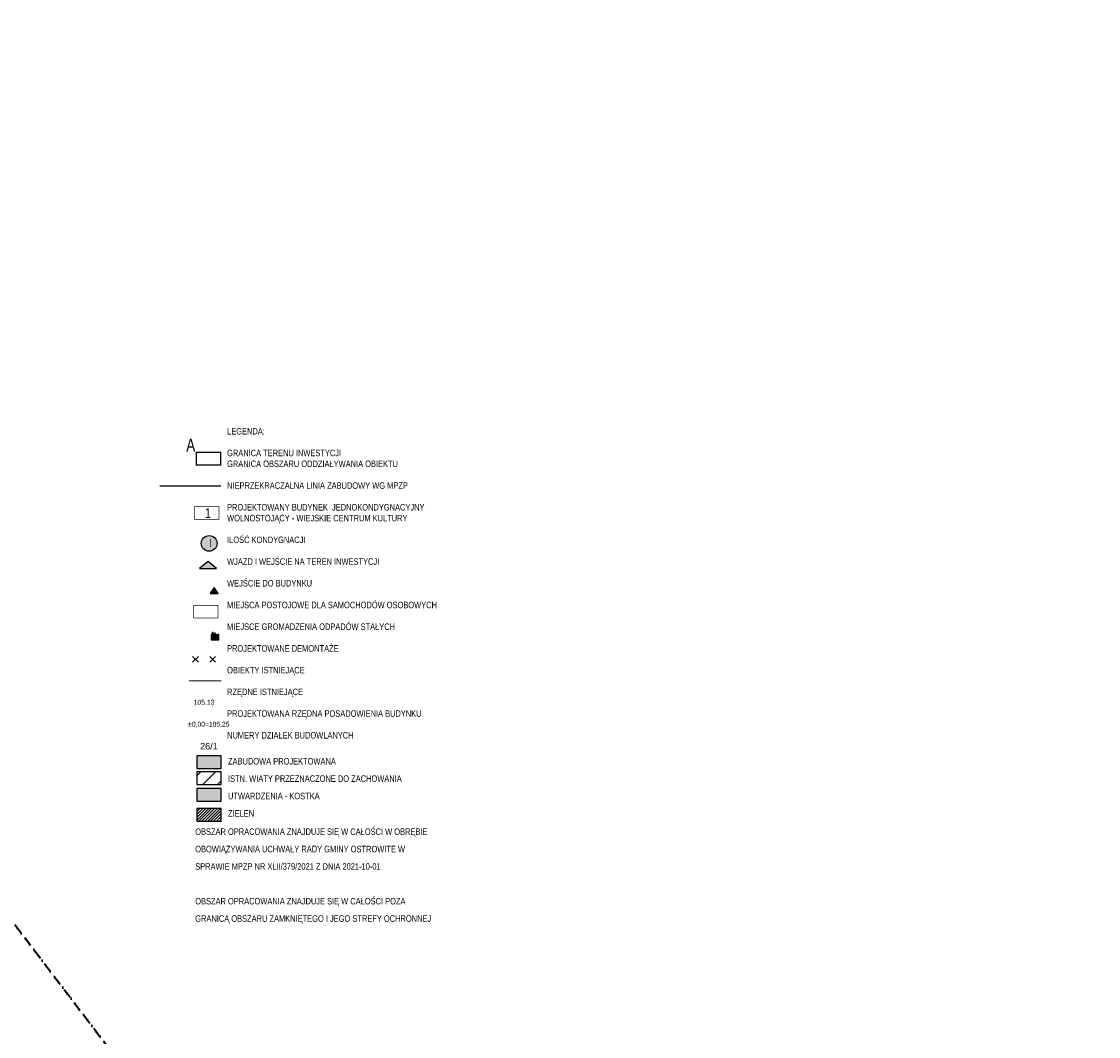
# Model space of a CAD drawing. Extents: x 6414462 to 7495468, y 5756825 to 5824657.
# Tile 8 of 54: x 6497147 to 6497313, y 5809914 to 5810070. Entities that reach past the tile are written whole.
import ezdxf
from ezdxf.enums import TextEntityAlignment as Align

# ---------------------------------------------------------------- set-up
doc = ezdxf.new("R2010")
doc.units = 0
for name, pattern in [('2324-2024 mdcp$0$KROPK2', [1, 0.05, -0.95]), ('2324-2024 mdcp$0$PRZER3-2', [2.5, 1.5, -1]), ('Lipnica teren 1$0$ACAD_ISO04W100', [30, 24, -3, 0, -3]), ('Lipnica teren 1$0$HIDDEN2', [0.1875, 0.125, -0.0625])]:
    doc.linetypes.add(name, pattern=pattern)
for name, color, linetype, lineweight in [('2324-2024 mdcp$0$GESJAE', 7, 'Continuous', 50), ('2324-2024 mdcp$0$GESJOB', 7, 'Continuous', 35), ('Lipnica teren 1$0$GESDZI_O', 7, 'Continuous', 18), ('Lipnica teren 1$0$GSPWPS', 7, 'Continuous', 13), ('Lipnica teren 1$0$GSPWPS_O', 7, 'Continuous', 13), ('Lipnica teren 1$0$GSSOTW', 7, 'Continuous', 18)]:
    doc.layers.add(name, color=color, linetype=linetype, lineweight=lineweight)
for name, color, linetype, true_color in [('Lipnica teren 1$0$780_210430_GRANICE$0$_MPZP_linia zabudowy', 200, 'Lipnica teren 1$0$780_210430_GRANICE$0$V_LINE', 0xbf00ff), ('Lipnica teren 1$0$demontaże', 1, 'Continuous', 0xff0000), ('Lipnica teren 1$0$GPP_DROGI', 7, 'Continuous', 0xd1d1d1), ('Lipnica teren 1$0$GPP_ZIELEŃ', 7, 'Continuous', 0x7f7f3f), ('Lipnica teren 1$0$GRANICA', 1, 'Lipnica teren 1$0$ACAD_ISO04W100', 0xff0000), ('Lipnica teren 1$0$miejsca postojowe', 140, 'Continuous', 0x00bfff), ('Lipnica teren 1$0$PODJAZD', 7, 'Continuous', 0x9d9595), ('Lipnica teren 1$0$RZĘDNE PROJEKTOWANE', 7, 'Continuous', 0x24aadb)]:
    doc.layers.add(name, color=color, linetype=linetype, true_color=true_color)
doc.layers.add('Lipnica teren 1$0$wymiary', color=7, linetype='Continuous')
doc.layers.add('Lipnica teren 1$0$ZABUDOWA', color=7, linetype='Continuous', lineweight=30, true_color=0xffff7f)
doc.styles.add('Lipnica teren 1$0$780_210430_GRANICE$0$Standard', font='arial.ttf')
doc.styles.add('Lipnica teren 1$0$Arial', font='arial.ttf')
doc.styles.add('Lipnica teren 1$0$Arial Narrow', font='ARIALN.TTF')
doc.styles.add('Lipnica teren 1$0$WYMIARY', font='swisscl.ttf')
doc.linetypes.add('Lipnica teren 1$0$780_210430_GRANICE$0$V_LINE', pattern='A,12.7,-5.08,["V",Lipnica teren 1$0$780_210430_GRANICE$0$Standard,S=5.08,R=0,X=-2.54,Y=-5.08],-5.08', length=22.86)

# ---------------------------------------------------------------- blocks, each defined once
blk = doc.blocks.new('Lipnica teren 1$0$f1')
for p, q in [((13.05, -1.64), (13.06, -1.63)), ((13.06, -1.64), (13.05, -1.65)), ((13.05, -1.65), (13.05, -1.65)), ((13.06, -1.63), (13.13, -1.6)), ((13.12, -1.62), (13.07, -1.64)), ((13.13, -1.6), (13.15, -1.61)), ((13.15, -1.65), (13.14, -1.63)), ((13.14, -1.65), (13.17, -1.64)), ((13.15, -1.65), (13.14, -1.65)), ((13.15, -1.61), (13.17, -1.64)), ((13.18, -1.64), (13.15, -1.65)), ((13.18, -1.64), (13.17, -1.64)), ((13.17, -1.64), (13.17, -1.64)), ((13.18, -1.64), (13.19, -1.68)), ((13.18, -1.65), (13.19, -1.67)), ((13.18, -1.65), (13.18, -1.65)), ((13.2, -1.65), (13.19, -1.65)), ((13.19, -1.67), (13.2, -1.65)), ((12.29, -1.94), (12.29, -1.94)), ((12.29, -2), (12.29, -1.94)), ((12.29, -1.94), (12.29, -1.94)), ((12.29, -1.94), (12.29, -1.96)), ((12.29, -1.94), (12.29, -1.95)), ((12.29, -1.94), (12.29, -1.94)), ((12.29, -1.94), (12.29, -2.01)), ((12.29, -1.95), (12.3, -1.96)), ((12.29, -1.96), (12.29, -1.96)), ((12.3, -1.99), (12.29, -1.99)), ((12.29, -1.99), (12.29, -2.01)), ((12.29, -1.99), (12.29, -2)), ((12.29, -1.99), (12.29, -1.99)), ((12.29, -2.01), (12.29, -2)), ((12.29, -2.01), (12.29, -2.01)), ((12.29, -2.01), (12.29, -2.01)), ((12.3, -1.96), (12.3, -1.99)), ((12.31, -1.96), (12.3, -1.96)), ((12.3, -1.98), (12.3, -1.96)), ((12.3, -1.96), (12.3, -1.96)), ((12.3, -1.96), (12.3, -1.96)), ((12.3, -1.96), (12.3, -1.96)), ((12.31, -1.97), (12.3, -1.97)), ((12.3, -1.99), (12.3, -1.98)), ((12.3, -1.98), (12.3, -1.98)), ((12.31, -1.99), (12.3, -1.99)), ((12.3, -1.99), (12.3, -1.99)), ((12.31, -1.97), (12.32, -1.96)), ((12.31, -1.98), (12.31, -1.96)), ((12.31, -1.96), (12.31, -1.96)), ((12.31, -1.96), (12.31, -1.96)), ((12.31, -1.98), (12.31, -1.96)), ((12.31, -1.96), (12.31, -1.96)), ((12.31, -1.97), (12.31, -1.97)), ((12.31, -1.97), (12.32, -1.97)), ((12.31, -1.98), (12.31, -1.98)), ((12.32, -1.98), (12.31, -1.98)), ((12.31, -1.98), (12.32, -1.98)), ((12.31, -1.99), (12.31, -1.98)), ((12.31, -1.98), (12.31, -1.98)), ((12.31, -1.99), (12.31, -1.99)), ((12.32, -1.98), (12.32, -1.97)), ((12.32, -1.98), (12.32, -1.97)), ((12.32, -1.97), (12.32, -1.97)), ((12.32, -1.97), (12.33, -1.97)), ((12.32, -1.97), (12.32, -1.98)), ((12.33, -1.98), (12.32, -1.98)), ((12.33, -1.96), (12.34, -1.95)), ((12.33, -1.96), (12.35, -1.96)), ((12.33, -1.97), (12.33, -1.97)), ((12.33, -1.97), (12.33, -1.97)), ((12.33, -1.97), (12.34, -1.97)), ((12.34, -1.98), (12.33, -1.98)), ((12.33, -1.98), (12.33, -1.98)), ((12.33, -1.98), (12.33, -1.98)), ((12.35, -1.99), (12.33, -1.99)), ((12.34, -1.95), (12.34, -1.95)), ((12.35, -1.96), (12.34, -1.95)), ((12.34, -1.97), (12.34, -1.97)), ((12.34, -1.97), (12.34, -1.98)), ((12.35, -1.96), (12.35, -1.96)), ((12.35, -1.99), (12.35, -1.96)), ((13.1, -1.75), (13.09, -1.75)), ((13.09, -1.76), (13.11, -1.76)), ((13.09, -1.76), (13.09, -1.76)), ((13.17, -1.73), (13.11, -1.75)), ((13.11, -1.76), (13.18, -1.74)), ((13.12, -1.91), (13.13, -1.9)), ((13.13, -1.91), (13.12, -1.92)), ((13.12, -1.92), (13.12, -1.91)), ((13.13, -2.03), (13.12, -2.03)), ((13.12, -2.03), (13.12, -2.03)), ((13.12, -2.04), (13.13, -2.04)), ((13.14, -1.9), (13.21, -1.9)), ((13.2, -1.91), (13.14, -1.91)), ((13.2, -2.04), (13.14, -2.04)), ((13.14, -2.05), (13.21, -2.05)), ((13.19, -1.68), (13.16, -1.69)), ((13.16, -1.7), (13.19, -1.69)), ((13.16, -1.69), (13.16, -1.7)), ((13.16, -1.77), (13.18, -1.8)), ((13.16, -1.8), (13.16, -1.77)), ((13.16, -1.8), (13.16, -1.77)), ((13.16, -1.77), (13.18, -1.8)), ((13.18, -1.8), (13.16, -1.8)), ((13.18, -1.8), (13.16, -1.8)), ((13.17, -1.7), (13.17, -1.72)), ((13.18, -1.74), (13.19, -1.73)), ((13.19, -1.67), (13.19, -1.67)), ((13.19, -1.67), (13.19, -1.67)), ((13.19, -1.68), (13.19, -1.69)), ((13.2, -1.72), (13.19, -1.69)), ((13.19, -1.69), (13.19, -1.69)), ((13.21, -1.9), (13.23, -1.91)), ((13.21, -1.95), (13.21, -1.93)), ((13.21, -1.95), (13.23, -1.95)), ((13.21, -1.95), (13.21, -1.95)), ((13.24, -1.95), (13.21, -1.95)), ((13.21, -1.99), (13.21, -2)), ((13.23, -1.99), (13.21, -1.99)), ((13.21, -2), (13.21, -2.02)), ((13.21, -2), (13.23, -2)), ((13.21, -2.04), (13.23, -2.04)), ((13.23, -1.91), (13.23, -1.95)), ((13.24, -1.95), (13.23, -1.95)), ((13.25, -1.99), (13.23, -1.99)), ((13.23, -1.99), (13.23, -2)), ((13.23, -2), (13.25, -2)), ((13.23, -2.03), (13.23, -2)), ((13.24, -2), (13.23, -2)), ((13.24, -1.95), (13.24, -1.95)), ((13.24, -1.95), (13.24, -1.99)), ((13.24, -1.96), (13.24, -1.98)), ((13.24, -1.96), (13.24, -1.96)), ((13.25, -1.97), (13.24, -1.97)), ((13.24, -1.98), (13.25, -1.97)), ((13.24, -1.98), (13.24, -1.98)), ((13.24, -1.98), (13.24, -1.98)), ((13.24, -2), (13.24, -2)), ((13.25, -1.95), (13.25, -2)), ((13.25, -1.95), (13.29, -1.95)), ((13.25, -1.95), (13.25, -1.95)), ((13.26, -1.95), (13.25, -1.95)), ((13.25, -1.95), (13.25, -1.96)), ((13.25, -1.99), (13.25, -1.96)), ((13.25, -1.96), (13.25, -1.96)), ((13.25, -1.98), (13.25, -1.98)), ((13.25, -1.99), (13.25, -1.99)), ((13.29, -2), (13.25, -2)), ((13.26, -1.95), (13.26, -1.95)), ((13.29, -2), (13.29, -1.95))]:
    blk.add_line(p, q)
for points in [[(12.44, -1.95), (13.19, -1.68), (13.18, -1.64), (12.34, -1.95), (12.34, -1.95)], [(12.21, -1.93), (12.29, -1.93), (12.29, -2.01), (12.21, -2.01), (12.21, -1.93)], [(13.29, -1.93), (13.37, -1.93), (13.37, -2.01), (13.29, -2.01), (13.29, -1.93)]]:
    blk.add_lwpolyline(points)
blk.add_lwpolyline([(12.35, -1.99), (13.24, -1.99), (13.24, -1.95), (12.35, -1.95)], close=True)
blk.add_circle((12.33, -1.97), 0.008)
for centre, radius, start, end in [((13.05, -1.65), 0.004, 140.4655, 189.2814), ((13.05, -1.65), 0.0025, 189.2814, 316.9867), ((13.06, -1.63), 0.004, 110, 140.4655), ((13.08, -1.66), 0.02, 110, 136.9867), ((13.13, -1.63), 0.014, 20, 110), ((13.13, -1.61), 0.004, 80.9454, 110), ((13.15, -1.61), 0.004, 26.3402, 80.9454), ((12.29, -1.95), 0.0075, 22.8232, 62.6803), ((12.29, -1.94), 0.000375, 360, 22.8232), ((12.29, -1.95), 0.0075, 297.3197, 337.1768), ((12.29, -1.95), 0.000375, 337.1768, 360), ((12.29, -2), 0.0075, 22.8232, 62.6803), ((12.29, -1.99), 0.000375, 360, 22.8232), ((12.29, -2), 0.0075, 297.3197, 337.1768), ((12.29, -2), 0.000375, 337.1768, 360), ((12.29, -1.96), 0.0055, 360, 40), ((12.32, -1.96), 0.0266, 160.5356, 179.2083), ((12.32, -1.96), 0.0262, 180.6488, 199.6073), ((12.32, -1.98), 0.0266, 160.5356, 179.2083), ((12.32, -1.98), 0.0262, 180.6488, 199.6073), ((12.29, -1.99), 0.0055, 320, 360), ((12.28, -1.96), 0.0262, 340.3927, 359.3512), ((12.28, -1.96), 0.0266, 0.7917, 19.4644), ((12.28, -1.97), 0.0327, 345.855, 14.1449), ((12.28, -1.98), 0.0266, 0.7917, 19.4644), ((12.28, -1.98), 0.0262, 340.3927, 359.3512), ((12.33, -1.97), 0.008, 90, 180), ((12.24, -1.97), 0.074, 352.6934, 7.3061), ((12.33, -1.97), 0.0145, 125.2525, 139.5899), ((12.33, -1.97), 0.0065, 120, 180), ((12.33, -1.97), 0.0065, 180, 240), ((12.33, -1.98), 0.008, 180, 270), ((12.33, -1.97), 0.0145, 220.4203, 234.7475), ((12.33, -1.97), 0.0065, 300, 360), ((12.33, -1.97), 0.0065, 360, 60), ((12.33, -1.97), 0.0065, 60, 120), ((12.33, -1.97), 0.0065, 240, 300), ((13.09, -1.76), 0.0025, 83.0133, 210.7186), ((13.09, -1.76), 0.004, 210.7186, 259.5345), ((13.11, -1.74), 0.02, 263.0133, 290), ((13.11, -1.76), 0.004, 259.5345, 290), ((13.12, -1.91), 0.004, 120.4655, 169.2814), ((13.12, -1.92), 0.0025, 169.2814, 296.9867), ((13.12, -2.03), 0.004, 190.7186, 239.5345), ((13.12, -2.03), 0.0025, 63.0133, 190.7186), ((13.14, -1.91), 0.004, 90, 120.4655), ((13.14, -1.93), 0.02, 90, 116.9867), ((13.14, -2.02), 0.02, 243.0133, 270), ((13.14, -2.04), 0.004, 239.5345, 270), ((13.16, -1.72), 0.014, 290, 20), ((12.93, -1.86), 0.247, 0.9025, 14.8723), ((12.93, -1.84), 0.244, 354.794, 8.7377), ((13.18, -1.87), 0.00916, 65.1378, 113.4763), ((13.18, -1.74), 0.004, 290, 319.0546), ((13.19, -1.72), 0.004, 319.0546, 13.6598), ((13.2, -1.93), 0.014, 360, 90), ((13.2, -2.02), 0.014, 270, 360), ((13.21, -1.91), 0.004, 60.9454, 90), ((13.21, -2.04), 0.004, 270, 299.0546), ((13.23, -1.91), 0.004, 6.3402, 60.9454), ((13.23, -1.99), 0.0015, 90, 180), ((13.23, -2), 0.0015, 180, 270), ((13.23, -2.03), 0.004, 299.0546, 353.6598), ((13.25, -1.95), 0.0025, 99.1056, 169.5061), ((13.25, -1.95), 0.0025, 90, 99.1056), ((13.25, -1.95), 0.0025, 169.5061, 180), ((13.25, -1.95), 0.002, 90, 180), ((13.25, -1.95), 0.002, 90, 180), ((13.25, -1.96), 0.00025, 90, 180), ((13.25, -1.96), 0.00025, 360, 90), ((13.25, -1.99), 0.00025, 180, 270), ((13.25, -1.99), 0.00025, 270, 360), ((13.25, -2), 0.0025, 180, 190.4939), ((13.25, -2), 0.0025, 260.8944, 270), ((13.25, -2), 0.0025, 190.4939, 260.8944)]:
    blk.add_arc(centre, radius, start, end)
at = {"extrusion": (0, 0, -1)}
for centre, start_param, end_param in [((13.25, -1.95), 3.141593, 3.324746), ((13.25, -2), 2.958439, 3.141593)]:
    blk.add_ellipse(centre, major_axis=(0.0025, 0), ratio=0.996, start_param=start_param, end_param=end_param, dxfattribs=at)
blk = doc.blocks.new('2324-2024 mdcp')
at = {"layer": '2324-2024 mdcp$0$GESJAE', "color": 7, "linetype": '2324-2024 mdcp$0$KROPK2', "lineweight": 50}
blk.add_lwpolyline([(6497738.52, 5810537.3), (6497005.62, 5810116.22), (6497349.5, 5809664.45), (6497532.55, 5809433.41), (6497550.12, 5809414.95), (6497568.77, 5809395.35), (6497572.03, 5809391.93), (6497587.43, 5809375.75), (6497609.33, 5809352.74), (6497613.84, 5809351.39), (6497633.37, 5809331.24)], dxfattribs=at)
at = {"layer": '2324-2024 mdcp$0$GESJOB', "color": 7, "linetype": '2324-2024 mdcp$0$PRZER3-2', "lineweight": 35}
blk.add_lwpolyline([(6497738.52, 5810537.3), (6497005.62, 5810116.22), (6497349.5, 5809664.45), (6497532.55, 5809433.41), (6497550.12, 5809414.95), (6497568.77, 5809395.35), (6497572.03, 5809391.93), (6497587.43, 5809375.75), (6497609.33, 5809352.74), (6497613.84, 5809351.39), (6497633.37, 5809331.24)], dxfattribs=at)
blk = doc.blocks.new('Lipnica teren 1$0$demontaz')
at = {"color": 1, "elevation": 100}
for points in [[(13993989.02, 11566605.4), (13993987.77, 11566605.4)], [(13993988.39, 11566606.03), (13993988.39, 11566604.78)]]:
    blk.add_lwpolyline(points, dxfattribs=at)
blk = doc.blocks.new('*U102')
at = {"linetype": 'Lipnica teren 1$0$HIDDEN2', "rotation": 315.0000001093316}
blk.add_blockref('Lipnica teren 1$0$demontaz', (-18074069.21, 1716418.94, -100), dxfattribs=at)
blk = doc.blocks.new('*U103')
at = {"layer": 'Lipnica teren 1$0$demontaże', "color": 0, "linetype": 'ByBlock', "lineweight": -2, "transparency": 16777216}
for p in [(0, 0), (2.65, 0)]:
    blk.add_blockref('*U102', p, dxfattribs=at)
blk = doc.blocks.new('Lipnica teren 1$0$GSPWPS1')
blk.add_hatch(color=0).paths.add_polyline_path([(-0.045, 0), (-0.043467, -0.011647), (-0.038971, -0.0225), (-0.03182, -0.03182), (-0.0225, -0.038971), (-0.011647, -0.043467), (0, -0.045), (0.011647, -0.043467), (0.0225, -0.038971), (0.03182, -0.03182), (0.038971, -0.0225), (0.043467, -0.011647), (0.045, 0), (0.043467, 0.011647), (0.038971, 0.0225), (0.03182, 0.03182), (0.0225, 0.038971), (0.011647, 0.043467), (0, 0.045), (-0.011647, 0.043467), (-0.0225, 0.038971), (-0.03182, 0.03182), (-0.038971, 0.0225), (-0.043467, 0.011647)])
blk = doc.blocks.new('Lipnica teren 1')
at = {"true_color": 0xa953a0}
h = blk.add_hatch(color=215, dxfattribs=at)
h.dxf.hatch_style = 1
h.paths.add_polyline_path([(6497177.408, 5809985.892), (6497176.093, 5809986.937), (6497174.788, 5809985.892)])
at = {"true_color": 0xf8d731}
h = blk.add_hatch(color=40, dxfattribs=at)
h.dxf.hatch_style = 1
h.paths.add_polyline_path([(6497177.628, 5809982.073), (6497177.018, 5809982.988), (6497176.409, 5809982.073)])
at = {"layer": 'Lipnica teren 1$0$GPP_DROGI', "true_color": 0x000000}
h = blk.add_hatch(dxfattribs=at)
h.set_pattern_fill('ANSI31', color=18, scale=0.5)
h.set_pattern_definition([(45, (0, -1.7452), (-1.12253201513, 1.12253201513), [])])
h.paths.add_polyline_path([(6497178.115, 5809954.668), (6497174.381, 5809954.668), (6497174.381, 5809952.723), (6497178.115, 5809952.723)])
at = {"layer": 'Lipnica teren 1$0$GPP_DROGI'}
h = blk.add_hatch(color=256, dxfattribs=at)
h.dxf.hatch_style = 1
h.paths.add_polyline_path([(6497178.115, 5809952.088), (6497174.381, 5809952.088), (6497174.381, 5809950.143), (6497178.115, 5809950.143)])
at = {"layer": 'Lipnica teren 1$0$GPP_ZIELEŃ'}
h = blk.add_hatch(dxfattribs=at)
h.set_pattern_fill('ANSI31', color=256, scale=0.1)
h.set_pattern_definition([(45, (82699.10886, 5091.27567), (-0.224506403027, 0.224506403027), [])])
h.paths.add_polyline_path([(6497178.095, 5809949.06), (6497174.361, 5809949.06), (6497174.361, 5809947.114), (6497178.095, 5809947.114)])
at = {"layer": 'Lipnica teren 1$0$PODJAZD', "true_color": 0x939598}
h = blk.add_hatch(color=252, dxfattribs=at)
h.dxf.hatch_style = 1
h.paths.add_polyline_path([(6497176.589, 5809974.918), (6497177.749, 5809974.918), (6497177.749, 5809975.724), (6497176.589, 5809975.724)])
at = {"layer": 'Lipnica teren 1$0$wymiary', "true_color": 0xffffff}
h = blk.add_hatch(color=7, dxfattribs=at)
h.dxf.hatch_style = 1
edge = h.paths.add_edge_path()
edge.add_arc((6497176.27, 5809989.739), 1.208, 0, 360)
at = {"layer": 'Lipnica teren 1$0$ZABUDOWA', "true_color": 0xfafafa}
h = blk.add_hatch(color=7, dxfattribs=at)
h.dxf.hatch_style = 1
h.paths.add_polyline_path([(6497178.115, 5809957.11), (6497174.381, 5809957.11), (6497174.381, 5809955.165), (6497178.115, 5809955.165)])
at = {"const_width": 0.1, "elevation": 10.22}
blk.add_lwpolyline([(6497177.778, 5809995.367), (6497174.044, 5809995.367), (6497174.044, 5809993.421), (6497177.778, 5809993.421)], close=True, dxfattribs=at)
at = {"color": 215, "true_color": 0xa953a0, "elevation": 10.22}
blk.add_lwpolyline([(6497177.408, 5809985.892), (6497176.093, 5809986.937), (6497174.788, 5809985.892), (6497177.408, 5809985.892)], dxfattribs=at)
at = {"color": 40, "true_color": 0xf8d731, "elevation": 10.22}
blk.add_lwpolyline([(6497177.628, 5809982.073), (6497177.018, 5809982.988), (6497176.409, 5809982.073), (6497177.628, 5809982.073)], dxfattribs=at)
at = {"elevation": 10.22}
for points in [[(6497176.589, 5809975.664), (6497176.589, 5809974.918), (6497177.749, 5809974.918), (6497177.749, 5809975.664)], [(6497176.629, 5809975.664), (6497176.629, 5809974.958), (6497177.709, 5809974.958), (6497177.709, 5809975.664)], [(6497177.146, 5809975.045), (6497176.671, 5809975.045), (6497176.671, 5809975.597), (6497177.146, 5809975.597), (6497177.146, 5809975.045)], [(6497177.663, 5809975.041), (6497177.188, 5809975.041), (6497177.188, 5809975.593), (6497177.663, 5809975.593), (6497177.663, 5809975.041)]]:
    blk.add_lwpolyline(points, dxfattribs=at)
at = {"layer": 'Lipnica teren 1$0$780_210430_GRANICE$0$_MPZP_linia zabudowy', "color": 150, "ltscale": 0.2, "true_color": 0x0073e6, "elevation": 10.22}
blk.add_lwpolyline([(6497168.701, 5809998.599), (6497178.038, 5809998.599)], dxfattribs=at)
at = {"layer": 'Lipnica teren 1$0$GRANICA', "ltscale": 0.1, "const_width": 0.2, "elevation": 10.22}
blk.add_lwpolyline([(6497178.038, 5810003.732), (6497174.304, 5810003.732), (6497174.304, 5810001.787), (6497178.038, 5810001.787)], close=True, dxfattribs=at)
at = {"layer": 'Lipnica teren 1$0$GSSOTW', "color": 7, "lineweight": 18}
blk.add_lwpolyline([(6497178.093, 5809968.639), (6497173.207, 5809968.639)], dxfattribs=at)
at = {"layer": 'Lipnica teren 1$0$miejsca postojowe', "linetype": 'Lipnica teren 1$0$HIDDEN2', "ltscale": 10, "const_width": 0.1, "elevation": 10.22}
blk.add_lwpolyline([(6497177.634, 5809980.237), (6497173.901, 5809980.237), (6497173.901, 5809978.292), (6497177.634, 5809978.292)], close=True, dxfattribs=at)
at = {"layer": 'Lipnica teren 1$0$wymiary', "elevation": 10.22}
for points in [[(6497178.115, 5809957.11), (6497174.381, 5809957.11), (6497174.381, 5809955.165), (6497178.115, 5809955.165)], [(6497178.115, 5809954.668), (6497174.381, 5809954.668), (6497174.381, 5809952.723), (6497178.115, 5809952.723)], [(6497178.115, 5809952.088), (6497174.381, 5809952.088), (6497174.381, 5809950.143), (6497178.115, 5809950.143)], [(6497178.095, 5809949.06), (6497174.361, 5809949.06), (6497174.361, 5809947.114), (6497178.095, 5809947.114)]]:
    blk.add_lwpolyline(points, close=True, dxfattribs=at)
at = {"layer": 'Lipnica teren 1$0$wymiary'}
blk.add_circle((6497176.27, 5809989.739, 10.22), 1.208, dxfattribs=at)
at = {"xscale": -1, "rotation": 359.999999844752}
blk.add_blockref('Lipnica teren 1$0$f1', (6497189.955, 5809977.677, 10.22), dxfattribs=at)
at = {"layer": 'Lipnica teren 1$0$demontaże', "linetype": 'Lipnica teren 1$0$HIDDEN2'}
blk.add_blockref('2324-2024 mdcp', (0, 0), dxfattribs=at)
at = {"layer": 'Lipnica teren 1$0$demontaże', "linetype": 'Lipnica teren 1$0$HIDDEN2', "rotation": 359.9999999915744}
blk.add_blockref('*U103', (6497174.177, 5809971.948), dxfattribs=at)
at = {"layer": 'Lipnica teren 1$0$GSPWPS', "color": 7, "linetype": 'Continuous', "lineweight": 13}
blk.add_blockref('Lipnica teren 1$0$GSPWPS1', (6497176.81, 5809964.719), dxfattribs=at)
at = {"insert": (6497179.023, 5810007.458, 10.22), "char_height": 1, "attachment_point": 1, "style": 'Lipnica teren 1$0$Arial Narrow'}
blk.add_mtext_dynamic_manual_height_columns('LEGENDA:\\P\\PGRANICA TERENU INWESTYCJI \\PGRANICA OBSZARU ODDZIAŁYWANIA OBIEKTU\\P\\PNIEPRZEKRACZALNA LINIA ZABUDOWY WG MPZP\\P\\PPROJEKTOWANY BUDYNEK  JEDNOKONDYGNACYJNY WOLNOSTOJĄCY - WIEJSKIE CENTRUM KULTURY\\P\\PILOŚĆ KONDYGNACJI\\P\\PWJAZD I WEJŚCIE NA TEREN INWESTYCJI\\P\\PWEJŚCIE DO BUDYNKU\\P\\PMIEJSCA POSTOJOWE DLA SAMOCHODÓW OSOBOWYCH\\P\\PMIEJSCE GROMADZENIA ODPADÓW STAŁYCH\\P\\PPROJEKTOWANE DEMONTAŻE\\P\\POBIEKTY ISTNIEJĄCE\\P\\PRZĘDNE ISTNIEJĄCE\\P\\PPROJEKTOWANA RZĘDNA POSADOWIENIA BUDYNKU\\P\\PNUMERY DZIAŁEK BUDOWLANYCH', width=37.50548, gutter_width=62.5, heights=[72.164], dxfattribs=at)
at = {"char_height": 1, "attachment_point": 1, "line_spacing_factor": 1.6, "style": 'Lipnica teren 1$0$Arial Narrow'}
for s, width, heights, insert in [('ZABUDOWA PROJEKTOWANA\\PISTN. WIATY PRZEZNACZONE DO ZACHOWANIA\\PUTWARDZENIA - KOSTKA\\PZIELEN', 33.96454, [12.004], (6497179.165, 5809956.795, 10.22)), ('OBSZAR OPRACOWANIA ZNAJDUJE SIĘ W CAŁOŚCI W OBRĘBIE OBOWIĄZYWANIA UCHWAŁY RADY GMINY OSTROWITE W SPRAWIE MPZP NR XLII/379/2021 Z DNIA 2021-10-01\\P\\POBSZAR OPRACOWANIA ZNAJDUJE SIĘ W CAŁOŚCI POZA GRANICĄ OBSZARU ZAMKNIĘTEGO I JEGO STREFY OCHRONNEJ', 37.41606, [35.332], (6497174.132, 5809945.983, 10.22))]:
    blk.add_mtext_dynamic_manual_height_columns(s, width=width, gutter_width=62.5, heights=heights, dxfattribs=dict(at, insert=insert))
at = {"layer": 'Lipnica teren 1$0$GESDZI_O', "color": 7, "linetype": 'Continuous', "lineweight": 0, "style": 'Lipnica teren 1$0$Arial'}
blk.add_text('26/1', height=1, dxfattribs=at).set_placement((6497176.232, 5809958.102), align=Align.CENTER)
at = {"layer": 'Lipnica teren 1$0$GRANICA', "ltscale": 0.1, "insert": (6497172.754, 5810005.841, 10.22), "char_height": 2, "attachment_point": 1, "style": 'Lipnica teren 1$0$WYMIARY'}
blk.add_mtext_dynamic_manual_height_columns('A', width=3.23335, gutter_width=62.5, heights=[0], dxfattribs=at)
at = {"layer": 'Lipnica teren 1$0$GSPWPS_O', "color": 7, "linetype": 'Continuous', "lineweight": 0, "style": 'Lipnica teren 1$0$Arial'}
blk.add_text('105.13', height=0.75, dxfattribs=at).set_placement((6497173.879, 5809964.976))
at = {"layer": 'Lipnica teren 1$0$RZĘDNE PROJEKTOWANE', "linetype": 'Continuous', "lineweight": 0, "style": 'Lipnica teren 1$0$Arial Narrow'}
blk.add_text('%%P0,00=105,25', height=0.75, rotation=0.07948, dxfattribs=at).set_placement((6497172.942, 5809961.603, 0.24))
at = {"layer": 'Lipnica teren 1$0$RZĘDNE PROJEKTOWANE', "color": 0, "linetype": 'Continuous', "lineweight": 0, "insert": (6497175.596, 5809995.131, 10.22), "char_height": 1.5, "attachment_point": 1, "rotation": 360, "style": 'Lipnica teren 1$0$Arial Narrow'}
blk.add_mtext_dynamic_manual_height_columns('1', width=3.23335, gutter_width=62.5, heights=[0], dxfattribs=at)
at = {"layer": 'Lipnica teren 1$0$wymiary', "color": 18, "true_color": 0x000000, "insert": (6497176.268, 5809990.399, 0.06), "char_height": 1.235, "attachment_point": 1, "style": 'Lipnica teren 1$0$WYMIARY'}
blk.add_mtext_dynamic_manual_height_columns('I', width=3.99291, gutter_width=77.182, heights=[0], dxfattribs=at)
at = {"layer": 'Lipnica teren 1$0$wymiary', "insert": (6497176.759, 5809976.026, 10.22), "char_height": 1, "attachment_point": 1, "style": 'Lipnica teren 1$0$WYMIARY'}
blk.add_mtext_dynamic_manual_height_columns('{\\fArial|b0|i0|c238|p34;ś}', width=3.23335, gutter_width=62.5, heights=[0], dxfattribs=at)

msp = doc.modelspace()

# ---------------------------------------------------------------- block references
msp.add_blockref('Lipnica teren 1', (0, 0))

doc.saveas('drawing.dxf')
